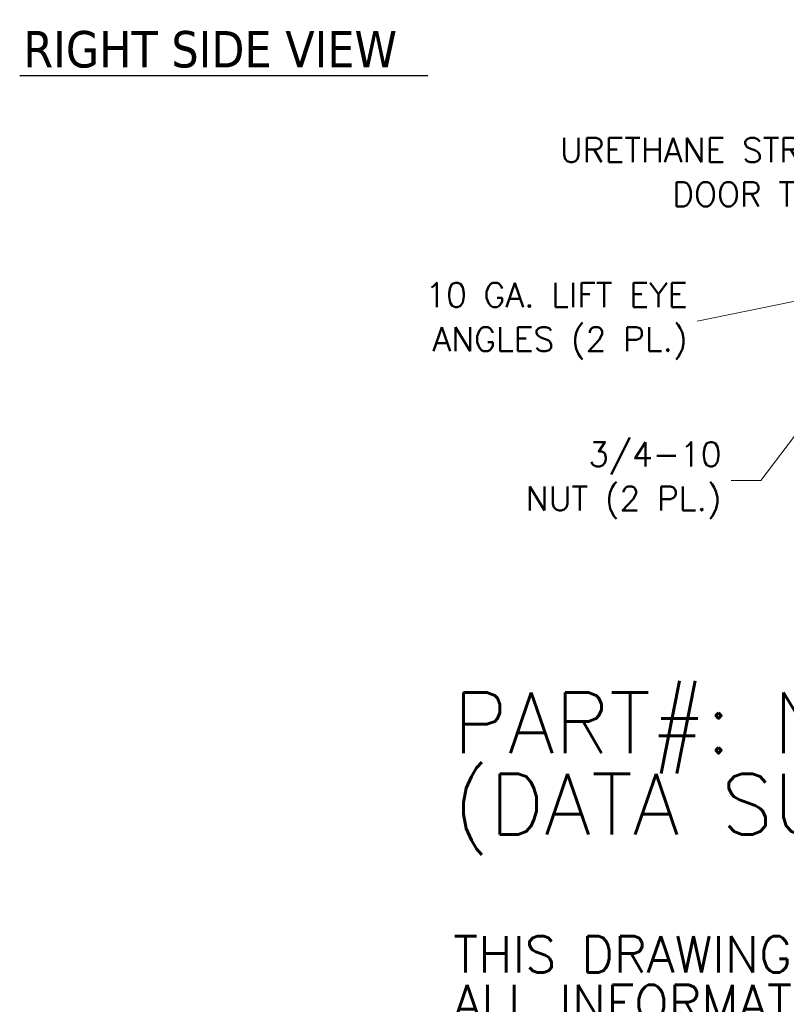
# Model space of a CAD drawing. Header units: inches. Extents: x 14 to 326, y 10 to 205.
# Tile 45 of 107: x 160 to 211, y 10 to 75. Entities that reach past the tile are written whole.
import ezdxf

# ---------------------------------------------------------------- set-up
doc = ezdxf.new("R2010")
doc.units = ezdxf.units.IN
doc.header["$LTSCALE"] = 20
doc.header["$MEASUREMENT"] = 0
doc.layers.add('Symbol (ANSI)', color=7, linetype='Continuous', lineweight=5)
doc.styles.add('Note Text (ANSI)', font='RomanS.shx')
doc.styles.add('ROMANS', font='romans.shx')
doc.styles.add('Text Style168', font='tahoma.ttf')
doc.dimstyles.new('Default (ANSI)$7', dxfattribs={"dimscale": 20, "dimtxt": 0.08, "dimasz": 0.098425, "dimexe": 0.125, "dimexo": 0.0625, "dimgap": 0.031496, "dimtad": 0, "dimtih": 1, "dimtoh": 1, "dimrnd": 1e-08, "dimzin": 0, "dimdsep": 46, "dimtxsty": 'ROMANS', "dimcen": 0.09, "dimdle": 0.393701, "dimclrd": 256, "dimclre": 256, "dimclrt": 256, "dimadec": 0, "dimazin": 0, "dimtfac": 1.25, "dimtofl": 0, "dimtmove": 0, "dimatfit": 3, "dimfxl": 1, "dimtolj": 1, "dimtzin": 0, "dimlwd": -1, "dimlwe": -1, "dimarcsym": 0})

msp = doc.modelspace()

# ---------------------------------------------------------------- linework, layer by layer
at = {"layer": 'Symbol (ANSI)', "lineweight": 30}
msp.add_line((160.2955, 71.4898), (187.1837, 71.4898), dxfattribs=at)

# ---------------------------------------------------------------- texts
at = {"layer": 'Symbol (ANSI)', "insert": (160.5355, 71.9832), "char_height": 2.4, "attachment_point": 7, "line_spacing_factor": 1.8125, "style": 'Text Style168'}
msp.add_mtext('RIGHT SIDE VIEW', dxfattribs=at)
at = {"layer": 'Symbol (ANSI)'}
for s, insert, char_height, width, attachment_point, line_spacing_factor, style in [('{\\fRomanS|b0|i0;\\H1.6000;URETHANE STRIP GASKET SEALS\\PDOOR TO DOOR CONTACT}', (230.3028, 65.1314), 1.6, 40.370607, 6, 1.093904, 'ROMANS'), ('{\\fRomanS|b0|i0;\\H1.6000;10 GA. LIFT EYE\\PANGLES (2 PL.)}', (204.293, 55.3225), 1.6, 20.76933, 6, 1.093904, 'ROMANS'), ('{\\fRomanS|b0|i0;\\H1.6000;3/4-10\\P\\fromans|b0|i0;\\H1.6000;NUT (2 PL.)}', (206.5294, 44.8249), 1.6, 15.380192, 6, 1.093904, 'ROMANS'), ('{\\fRomanS|b0|i0|c0|p2;\\H2x;PART#: N12544208\\P(DATA SUBJECT TO CHANGE WITHOUT NOTICE)\\H1.6157x; \\H0.61894x;\\P \\H1.352x; \\H0.73963x;\\P\\H0.6x;THIS DRAWING IS PROPERTY OF HUBBELL INC. WIEGMANN\\H1.5633x; \\H0.63966x;\\PALL INFORMATION IS PROPRIETARY AND NOT TO BE DUPLICATED\\H1.234x; \\H0.81039x;\\P\\H1.2571x; }', (188.8511, 18.1083), 2, 147.667742, 4, 0.802644, 'Note Text (ANSI)')]:
    msp.add_mtext(s, dxfattribs=dict(at, insert=insert, char_height=char_height, width=width, attachment_point=attachment_point, line_spacing_factor=line_spacing_factor, style=style))

# ---------------------------------------------------------------- leaders
at = {"layer": 'Symbol (ANSI)', "annotation_type": 0, "has_hookline": 1, "hookline_direction": 1}
for points, text_width in [([(237.5422, 60.0338), (232.9013, 65.1314), (230.9328, 65.1314)], 39.5122), ([(218.0149, 57.9914), (204.9229, 55.3225)], 19.9327), ([(216.8586, 55.0295), (209.1278, 44.8249), (207.1593, 44.8249)], 14.6218)]:
    msp.add_leader(points, dimstyle='Default (ANSI)$7', override={"dimtad": 0}, dxfattribs=dict(at, text_width=text_width))

doc.saveas('drawing.dxf')
